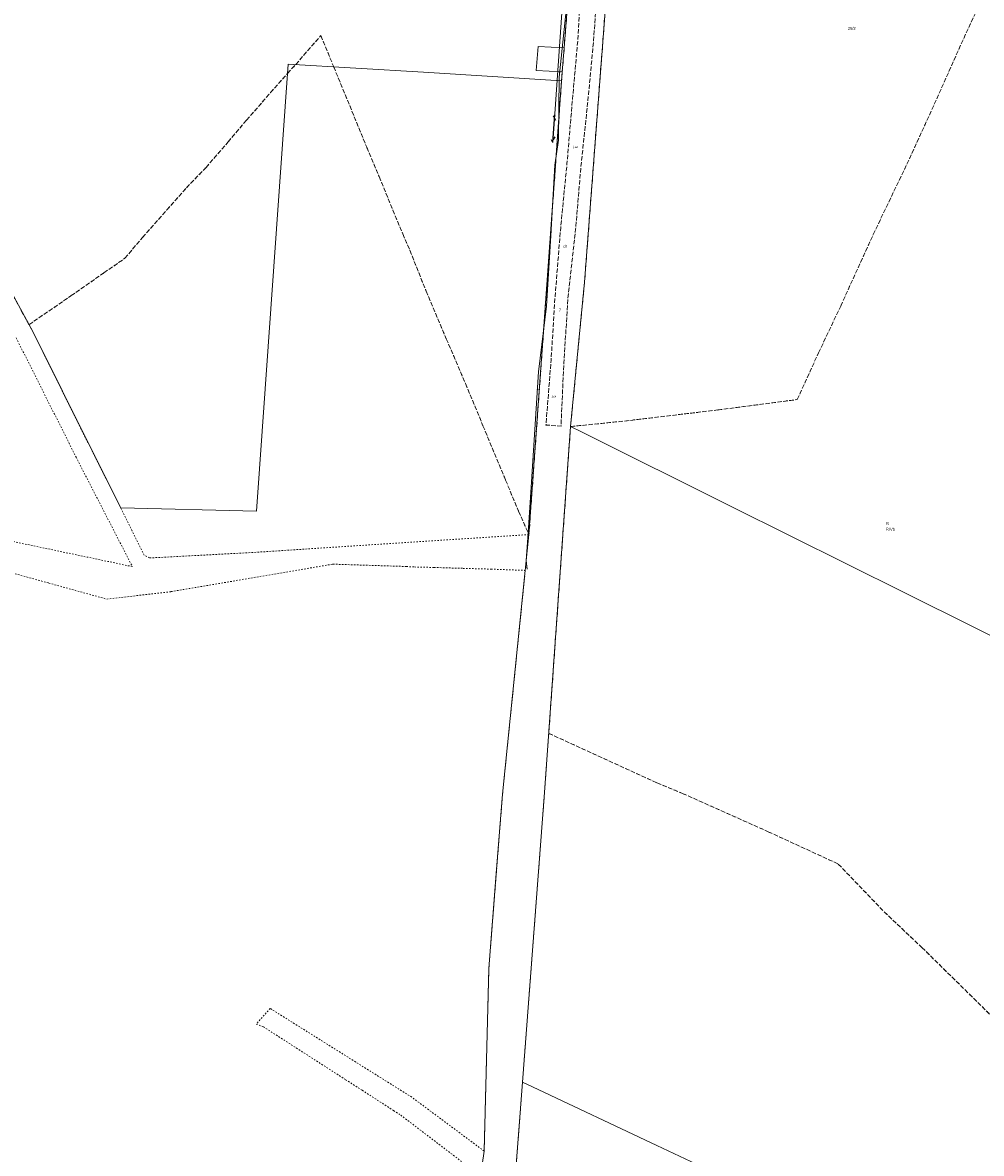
# Model space of a CAD drawing. Header units: metres. Extents: x 5549007 to 5551206, y 5955197 to 5958932.
# Tile 9 of 23: x 5549799 to 5550118, y 5957514 to 5957890. Entities that reach past the tile are written whole.
import ezdxf
from ezdxf.enums import TextEntityAlignment as Align

# ---------------------------------------------------------------- set-up
doc = ezdxf.new("R2010")
doc.units = ezdxf.units.M
for name, pattern in [('1.5_0.5', [2, 1.5, -0.5]), ('219-500', [0]), ('egkk-500', [2, 1.5, -0.5]), ('egug-500', [1, 0.5, -0.5]), ('sutp_500', [0])]:
    doc.linetypes.add(name, pattern=pattern)
doc.layers.get('0').update_dxf_attribs({"color": 2, "lineweight": 5})
doc.styles.get("Standard").update_dxf_attribs({"font": 'Working1250', "width": 0.75})

# ---------------------------------------------------------------- blocks, each defined once
blk = doc.blocks.new('SUTP')
at = {"color": 0, "linetype": 'Continuous'}
for p, q in [((0, 0), (0.866, 0.5)), ((0, 0), (9.232, 0)), ((1.866, -0.5), (1, 0)), ((7.366, -0.5), (8.232, 0)), ((9.232, 0), (8.366, 0.5))]:
    blk.add_line(p, q, dxfattribs=at)

msp = doc.modelspace()

# ---------------------------------------------------------------- linework, layer by layer
at = {"layer": '217-kontur klasyfikacyjny', "color": 92, "linetype": 'egkk-500', "lineweight": 18, "flags": 128}
for points in [[(5550002.81, 5958023.59), (5549986.13, 5957803.96)], [(5549979.34, 5957881.94), (5549981.02, 5957903.5)], [(5550111.47, 5957883.28), (5550117.14, 5957895.52)], [(5549890.02, 5957876.41), (5549898.35, 5957886.02)], [(5549898.35, 5957886.02), (5549902.65, 5957875.63)], [(5550102.53, 5957863.16), (5550111.47, 5957883.28)], [(5549978.72, 5957873.96), (5549979.34, 5957881.94)], [(5549887.3, 5957873.45), (5549890.02, 5957876.41)], [(5549902.65, 5957875.63), (5549907.23, 5957864.57)], [(5549881.65, 5957867.03), (5549887.3, 5957873.45)], [(5549967.62, 5957719.91), (5549978.49, 5957870.97)], [(5549978.49, 5957870.97), (5549978.72, 5957873.96)], [(5549873.63, 5957857.87), (5549881.65, 5957867.03)], [(5549907.23, 5957864.57), (5549913.63, 5957848.84)], [(5550093.39, 5957843.19), (5550102.53, 5957863.16)], [(5549867.5, 5957850.62), (5549873.63, 5957857.87)], [(5549768.07, 5957850.75), (5549801.25, 5957789.78)], [(5549860.17, 5957842.13), (5549867.5, 5957850.62)], [(5549913.63, 5957848.84), (5549917.76, 5957839.08)], [(5549853.65, 5957835.38), (5549860.17, 5957842.13)], [(5550082.19, 5957819.8), (5550093.39, 5957843.19)], [(5549917.76, 5957839.08), (5549922.35, 5957827.92)], [(5549847.09, 5957827.98), (5549853.65, 5957835.38)], [(5549839.02, 5957818.83), (5549847.09, 5957827.98)], [(5549922.35, 5957827.92), (5549925.64, 5957819.99)], [(5549833.16, 5957811.89), (5549839.02, 5957818.83)], [(5549925.64, 5957819.99), (5549927.99, 5957814.56)], [(5550071.37, 5957795.96), (5550082.19, 5957819.8)], [(5549927.99, 5957814.56), (5549933.42, 5957800.96)], [(5549826.16, 5957807.02), (5549833.16, 5957811.89)], [(5549815.22, 5957799.38), (5549826.16, 5957807.02)], [(5549986.13, 5957803.96), (5549981.47, 5957755.86)], [(5549801.25, 5957789.78), (5549815.22, 5957799.38)], [(5549933.42, 5957800.96), (5549940.11, 5957785.1)], [(5550063.99, 5957780.39), (5550071.37, 5957795.96)], [(5549940.11, 5957785.1), (5549946.53, 5957770.16)], [(5550056.9, 5957764.85), (5550063.99, 5957780.39)], [(5549946.53, 5957770.16), (5549952.33, 5957756.14)], [(5550030.47, 5957761.39), (5550056.9, 5957764.85)], [(5549999.46, 5957757.7), (5550030.47, 5957761.39)], [(5549952.33, 5957756.14), (5549959.86, 5957738.02)], [(5549981.47, 5957755.86), (5549974.22, 5957653.72)], [(5549981.47, 5957755.86), (5549999.46, 5957757.7)], [(5549959.86, 5957738.02), (5549964.2, 5957727.67)], [(5549964.2, 5957727.67), (5549967.62, 5957719.91)], [(5549974.22, 5957653.72), (5550010.23, 5957637.24)], [(5550010.23, 5957637.24), (5550018.74, 5957633.73)], [(5550018.74, 5957633.73), (5550047.26, 5957620.98)], [(5550047.26, 5957620.98), (5550070.57, 5957610.23)], [(5550070.57, 5957610.23), (5550085.82, 5957594.32)], [(5550085.82, 5957594.32), (5550098.39, 5957582.45)], [(5550098.39, 5957582.45), (5550114.14, 5957566.96)], [(5550114.14, 5957566.96), (5550134.75, 5957546.58)]]:
    msp.add_lwpolyline(points, dxfattribs=at)
at = {"layer": '218-kontur użytku gruntowego', "color": 3, "linetype": 'egug-500', "lineweight": 18, "flags": 128}
for points in [[(5550002.81, 5958023.59), (5549986.13, 5957803.96)], [(5549979.34, 5957881.94), (5549981.02, 5957903.5)], [(5550111.47, 5957883.28), (5550117.14, 5957895.52)], [(5549890.02, 5957876.41), (5549898.35, 5957886.02)], [(5549898.35, 5957886.02), (5549902.65, 5957875.63)], [(5550102.53, 5957863.16), (5550111.47, 5957883.28)], [(5549978.72, 5957873.96), (5549979.34, 5957881.94)], [(5549887.3, 5957873.45), (5549890.02, 5957876.41)], [(5549902.65, 5957875.63), (5549907.23, 5957864.57)], [(5549881.65, 5957867.03), (5549887.3, 5957873.45)], [(5549967.62, 5957719.91), (5549978.49, 5957870.97)], [(5549978.49, 5957870.97), (5549978.72, 5957873.96)], [(5549873.63, 5957857.87), (5549881.65, 5957867.03)], [(5549907.23, 5957864.57), (5549913.63, 5957848.84)], [(5550093.39, 5957843.19), (5550102.53, 5957863.16)], [(5549867.5, 5957850.62), (5549873.63, 5957857.87)], [(5549768.07, 5957850.75), (5549801.25, 5957789.78)], [(5549860.17, 5957842.13), (5549867.5, 5957850.62)], [(5549913.63, 5957848.84), (5549917.76, 5957839.08)], [(5549853.65, 5957835.38), (5549860.17, 5957842.13)], [(5550082.19, 5957819.8), (5550093.39, 5957843.19)], [(5549917.76, 5957839.08), (5549922.35, 5957827.92)], [(5549847.09, 5957827.98), (5549853.65, 5957835.38)], [(5549839.02, 5957818.83), (5549847.09, 5957827.98)], [(5549922.35, 5957827.92), (5549925.64, 5957819.99)], [(5549833.16, 5957811.89), (5549839.02, 5957818.83)], [(5549925.64, 5957819.99), (5549927.99, 5957814.56)], [(5550071.37, 5957795.96), (5550082.19, 5957819.8)], [(5549927.99, 5957814.56), (5549933.42, 5957800.96)], [(5549826.16, 5957807.02), (5549833.16, 5957811.89)], [(5549815.22, 5957799.38), (5549826.16, 5957807.02)], [(5549986.13, 5957803.96), (5549981.47, 5957755.86)], [(5549801.25, 5957789.78), (5549815.22, 5957799.38)], [(5549933.42, 5957800.96), (5549940.11, 5957785.1)], [(5550063.99, 5957780.39), (5550071.37, 5957795.96)], [(5549802.5, 5957787.49), (5549801.25, 5957789.78)], [(5549797.01, 5957785.36), (5549816.91, 5957745.71)], [(5549822.22, 5957747.77), (5549802.5, 5957787.49)], [(5549940.11, 5957785.1), (5549946.53, 5957770.16)], [(5550056.9, 5957764.85), (5550063.99, 5957780.39)], [(5549946.53, 5957770.16), (5549952.33, 5957756.14)], [(5550030.47, 5957761.39), (5550056.9, 5957764.85)], [(5549999.46, 5957757.7), (5550030.47, 5957761.39)], [(5549952.33, 5957756.14), (5549959.86, 5957738.02)], [(5549981.47, 5957755.86), (5549974.22, 5957653.72)], [(5549981.47, 5957755.86), (5549999.46, 5957757.7)], [(5549831.85, 5957728.76), (5549822.22, 5957747.77)], [(5549816.91, 5957745.71), (5549835.65, 5957709.24)], [(5549959.86, 5957738.02), (5549964.2, 5957727.67)], [(5549839.56, 5957713.01), (5549831.85, 5957728.76)], [(5549964.2, 5957727.67), (5549967.62, 5957719.91)], [(5549737.83, 5957723.13), (5549807.84, 5957703.75)], [(5549835.65, 5957709.24), (5549777.81, 5957721.41)], [(5549920.71, 5957716.87), (5549875.81, 5957713.95)], [(5549967.62, 5957719.91), (5549920.71, 5957716.87)], [(5549841.35, 5957712.11), (5549839.56, 5957713.01)], [(5549875.81, 5957713.95), (5549841.35, 5957712.11)], [(5549848.5, 5957700.9), (5549902.37, 5957710.06)], [(5549902.37, 5957710.06), (5549926.83, 5957709.27)], [(5549926.83, 5957709.27), (5549929.53, 5957709.11)], [(5549929.53, 5957709.11), (5549935.98, 5957708.96)], [(5549935.98, 5957708.96), (5549945.71, 5957708.66)], [(5549945.71, 5957708.66), (5549955, 5957708.4)], [(5549955, 5957708.4), (5549966.41, 5957707.97)], [(5549966.41, 5957707.97), (5549964.24, 5957686.64)], [(5549807.84, 5957703.75), (5549827.12, 5957698.41)], [(5549827.12, 5957698.41), (5549848.5, 5957700.9)], [(5549964.24, 5957686.64), (5549958.84, 5957633.45)], [(5549972.81, 5957634.01), (5549974.22, 5957653.72)], [(5549974.22, 5957653.72), (5550010.23, 5957637.24)], [(5549965.48, 5957537.6), (5549972.81, 5957634.01)], [(5550010.23, 5957637.24), (5550018.74, 5957633.73)], [(5550018.74, 5957633.73), (5550047.26, 5957620.98)], [(5549958.84, 5957633.45), (5549957.92, 5957621.74)], [(5549957.92, 5957621.74), (5549956.76, 5957607.03)], [(5550047.26, 5957620.98), (5550070.57, 5957610.23)], [(5550070.57, 5957610.23), (5550085.82, 5957594.32)], [(5549956.76, 5957607.03), (5549954.29, 5957575.41)], [(5550085.82, 5957594.32), (5550098.39, 5957582.45)], [(5550098.39, 5957582.45), (5550114.14, 5957566.96)], [(5549954.29, 5957575.41), (5549952.71, 5957514.66)], [(5550114.14, 5957566.96), (5550134.75, 5957546.58)], [(5549881.55, 5957562.12), (5549876.86, 5957556.93)], [(5549928.61, 5957532.62), (5549881.55, 5957562.12)], [(5549876.86, 5957556.93), (5549879.28, 5957556.02)], [(5549879.28, 5957556.02), (5549906.63, 5957538.42)], [(5549906.63, 5957538.42), (5549912.12, 5957534.89)], [(5549962.86, 5957502.75), (5549965.48, 5957537.6)], [(5549912.12, 5957534.89), (5549922.6, 5957528.14)], [(5549952.71, 5957514.66), (5549928.61, 5957532.62)], [(5549922.6, 5957528.14), (5549924.96, 5957526.63)], [(5549924.96, 5957526.63), (5549951.53, 5957506.35)]]:
    msp.add_lwpolyline(points, dxfattribs=at)
at = {"layer": '219-działka ewidencyjna', "color": 7, "linetype": '219-500', "lineweight": 18, "flags": 128}
for points in [[(5550002.81, 5958023.59), (5549986.13, 5957803.96)], [(5549979.34, 5957881.94), (5549981.02, 5957903.5)], [(5549970.08, 5957874.39), (5549970.65, 5957882.38)], [(5549970.65, 5957882.38), (5549979.34, 5957881.94)], [(5549978.72, 5957873.96), (5549979.34, 5957881.94)], [(5549876.98, 5957727.73), (5549887.52, 5957876.56)], [(5549887.52, 5957876.56), (5549932.57, 5957873.8)], [(5549932.57, 5957873.8), (5549978.49, 5957870.97)], [(5549967.62, 5957719.91), (5549978.49, 5957870.97)], [(5549970.08, 5957874.39), (5549978.72, 5957873.96)], [(5549978.49, 5957870.97), (5549978.72, 5957873.96)], [(5549802.5, 5957787.49), (5549768.07, 5957850.75)], [(5549986.13, 5957803.96), (5549981.47, 5957755.86)], [(5549822.22, 5957747.77), (5549802.5, 5957787.49)], [(5549981.47, 5957755.86), (5549972.81, 5957634.01)], [(5549981.47, 5957755.86), (5549985.08, 5957754.07)], [(5549985.08, 5957754.07), (5550035.12, 5957729.15)], [(5549822.22, 5957747.77), (5549831.85, 5957728.76)], [(5549831.85, 5957728.76), (5549876.98, 5957727.73)], [(5550035.12, 5957729.15), (5550092.75, 5957700.46)], [(5549967.62, 5957719.91), (5549966.41, 5957707.97)], [(5549966.41, 5957707.97), (5549958.84, 5957633.45)], [(5550092.75, 5957700.46), (5550138.4, 5957677.72)], [(5549972.81, 5957634.01), (5549965.48, 5957537.6)], [(5549958.84, 5957633.45), (5549956.76, 5957607.03)], [(5549956.76, 5957607.03), (5549954.29, 5957575.41)], [(5549954.29, 5957575.41), (5549952.71, 5957514.66)], [(5549965.48, 5957537.6), (5549962.86, 5957502.75)], [(5549965.48, 5957537.6), (5549968.84, 5957536.02)], [(5549968.84, 5957536.02), (5550010.22, 5957516.55)], [(5549952.71, 5957514.66), (5549951.53, 5957506.35)], [(5550010.22, 5957516.55), (5550055.47, 5957495.26)]]:
    msp.add_lwpolyline(points, dxfattribs=at)
at = {"layer": 'jezdnia', "color": 7, "linetype": '1.5_0.5', "lineweight": 18, "flags": 128}
msp.add_lwpolyline([(5550348.32, 5958505.37), (5550350.19, 5958511.42), (5550354.84, 5958509.58), (5550352.6, 5958503.94), (5550337.49, 5958465.4), (5550328.09, 5958446.52), (5550320.13, 5958435.24), (5550315.76, 5958429.65), (5550302.24, 5958414.31), (5550288, 5958399.66), (5550282.98, 5958394.36), (5550276.03, 5958385.88), (5550263.31, 5958368), (5550249.71, 5958348.25), (5550237.83, 5958330.58), (5550225.98, 5958313.4), (5550215.97, 5958298.75), (5550213.84, 5958295.79), (5550210.81, 5958292.13), (5550201.11, 5958282.6), (5550193.65, 5958277.27), (5550186.69, 5958273.12), (5550179.17, 5958269.23), (5550170.36, 5958266.78), (5550160.63, 5958265.69), (5550158.37, 5958265.22), (5550152.04, 5958265.13), (5550145.88, 5958265.28), (5550134.4, 5958265.75), (5550116.21, 5958267.57), (5550086.48, 5958271.89), (5550076.34, 5958273), (5550063.14, 5958275.72), (5550049.34, 5958277.52), (5550041.36, 5958277.62), (5550038.46, 5958277.38), (5550034.59, 5958276.68), (5550029.88, 5958274.89), (5550025.27, 5958272.38), (5550021.05, 5958269.58), (5550018.49, 5958267.1), (5550015.33, 5958263.11), (5550012.82, 5958258.7), (5550009.96, 5958253.67), (5550007.68, 5958247.74), (5550004.99, 5958237.5), (5550002.44, 5958222.34), (5550001.86, 5958213.08), (5549996.78, 5958193.29), (5549993.1, 5958178.82), (5549991.66, 5958171.08), (5549990.81, 5958164.14), (5549990.52, 5958156.89), (5549990.86, 5958150.01), (5549991.47, 5958143.93), (5549992.83, 5958135.18), (5549996.96, 5958115.78), (5549999.1, 5958104.89), (5550000.17, 5958098.51), (5550001.41, 5958090.76), (5550001.89, 5958082.17), (5550001.8, 5958073.1), (5550000.67, 5958051.58), (5549999.54, 5958029.63), (5549998.06, 5958008.42), (5549996.48, 5957986.36), (5549994.58, 5957959.58), (5549991.99, 5957927.74), (5549991.24, 5957916.55), (5549990.64, 5957906.33), (5549989.15, 5957884.44), (5549987.15, 5957863.37), (5549984.93, 5957842.41), (5549983.15, 5957821.53), (5549980.67, 5957799.42), (5549979.23, 5957777.09), (5549978.3, 5957755.99), (5549973.3, 5957756.38), (5549975, 5957778), (5549976.32, 5957799.25), (5549978.2, 5957822.09), (5549980.27, 5957843.28), (5549982.06, 5957864.03), (5549983.89, 5957884.73), (5549985.25, 5957906.99), (5549986.89, 5957928.37), (5549989, 5957950.5), (5549984.6, 5957954.36), (5549980.78, 5957955.63), (5549981.28, 5957960.06), (5549987.2, 5957960.01), (5549989.93, 5957964.19), (5549991.68, 5957987), (5549993.11, 5958008.74), (5549993.29, 5958011.41), (5549994.34, 5958026.67), (5549994.8, 5958030.35), (5549996.5, 5958051.8), (5549997.49, 5958074.33), (5549997.35, 5958082.18), (5549996.84, 5958089.59), (5549996.01, 5958097.51), (5549994.83, 5958104.1), (5549992.28, 5958114.94), (5549988.11, 5958133.71), (5549986.55, 5958141.69), (5549985.85, 5958149.75), (5549985.78, 5958157.46), (5549986.06, 5958164.09), (5549986.57, 5958170.25), (5549988.27, 5958179.45), (5549992.1, 5958194.31), (5549996.73, 5958214.66), (5549999.34, 5958232.12), (5550002.8, 5958249.09), (5550005.65, 5958257.06), (5550008.47, 5958262.07), (5550011.41, 5958266.25), (5550015.33, 5958271.05), (5550020.92, 5958276.71), (5550021.42, 5958280.48), (5550031.79, 5958284.61), (5550035.81, 5958283.57), (5550040.69, 5958282.75), (5550049.94, 5958282.49), (5550064.41, 5958280.53), (5550078.02, 5958278.32), (5550088.08, 5958276.23), (5550117.04, 5958273.05), (5550134.77, 5958271.08), (5550145.24, 5958270.28), (5550152.26, 5958270.08), (5550159.87, 5958271.13), (5550168.6, 5958272.79), (5550177.76, 5958275.77), (5550184.53, 5958278.41), (5550189.8, 5958281.29), (5550196.05, 5958285.53), (5550209.96, 5958298.95), (5550222.39, 5958315.44), (5550234.04, 5958333.39), (5550246.91, 5958350.04), (5550260.1, 5958370.17), (5550272.98, 5958388.59), (5550279.63, 5958396.93), (5550284.65, 5958402.71), (5550299.03, 5958417.76), (5550312.27, 5958432.18), (5550317.06, 5958437.93), (5550324.3, 5958449.36), (5550333.03, 5958467.66)], close=True, dxfattribs=at)
at = {"layer": 'przewód telekomunikacyjny napowietrzny', "color": 30, "linetype": 'sutp_500', "lineweight": 18, "flags": 128}
for points in [[(5549979.21, 5957903.28), (5549975.59, 5957850.47)], [(5549975.59, 5957850.47), (5549979.21, 5957903.28)]]:
    msp.add_lwpolyline(points, dxfattribs=at)
at = {"layer": 'przewód telekomunikacyjny podziemny', "color": 30, "linetype": 'CONTINUOUS', "lineweight": 18, "flags": 128}
msp.add_lwpolyline([(5549967.01, 5957708.42), (5549966.65, 5957711.23), (5549967.28, 5957718.85), (5549968.39, 5957735.65), (5549970.82, 5957774.06), (5549973.45, 5957795.95), (5549974.87, 5957819.46), (5549976.27, 5957842.92), (5549977.5, 5957851.21), (5549977.65, 5957872.16), (5549980.84, 5957901.97)], dxfattribs=at)

# ---------------------------------------------------------------- block references
at = {"layer": 'przewód telekomunikacyjny napowietrzny', "color": 30, "linetype": 'CONTINUOUS', "lineweight": 18, "rotation": 86.079}
msp.add_blockref('SUTP', (5549975.59, 5957850.47), dxfattribs=at)

# ---------------------------------------------------------------- texts
at = {"layer": '209-oznaczenie konturu klasyfikacyjnego', "color": 92, "linetype": 'CONTINUOUS', "lineweight": 18, "width": 0.79}
msp.add_text('RIVb', height=1, dxfattribs=at).set_placement((5550086.47, 5957722.16), align=Align.TOP_LEFT)
at = {"layer": '210-oznaczenie konturu użytku gruntowego', "color": 3, "linetype": 'CONTINUOUS', "lineweight": 18, "width": 0.79}
for s, p in [('dr', (5549979.09, 5957815.42)), ('R', (5550086.47, 5957723.06))]:
    msp.add_text(s, height=1, dxfattribs=at).set_placement(p)
at = {"layer": '211-numer działki ewidencyjnej', "color": 7, "linetype": 'CONTINUOUS', "lineweight": 18, "width": 0.79}
for s, p in [('25/2', (5550073.76, 5957887.92)), ('7', (5549977.59, 5957794.12))]:
    msp.add_text(s, height=1, dxfattribs=at).set_placement(p)
at = {"layer": 'jezdnia-Atr17', "color": 7, "width": 0.667}
for p in [(5549982.49, 5957848.99), (5549975.24, 5957765.99)]:
    msp.add_text('j.zw', height=0.75, dxfattribs=at).set_placement(p, align=Align.MIDDLE_LEFT)
at = {"layer": 'przewód telekomunikacyjny podziemny-Atr1', "color": 30, "width": 0.667}
for rotation, p in [(83.892, (5549977.824, 5957873.784)), (86.585, (5549974.936, 5957820.564)), (86.38, (5549970.446, 5957768.146)), (277.3, (5549966.956, 5957708.838))]:
    msp.add_text('t', height=0.75, rotation=rotation, dxfattribs=at).set_placement(p, align=Align.MIDDLE_CENTER)

doc.saveas('drawing.dxf')
